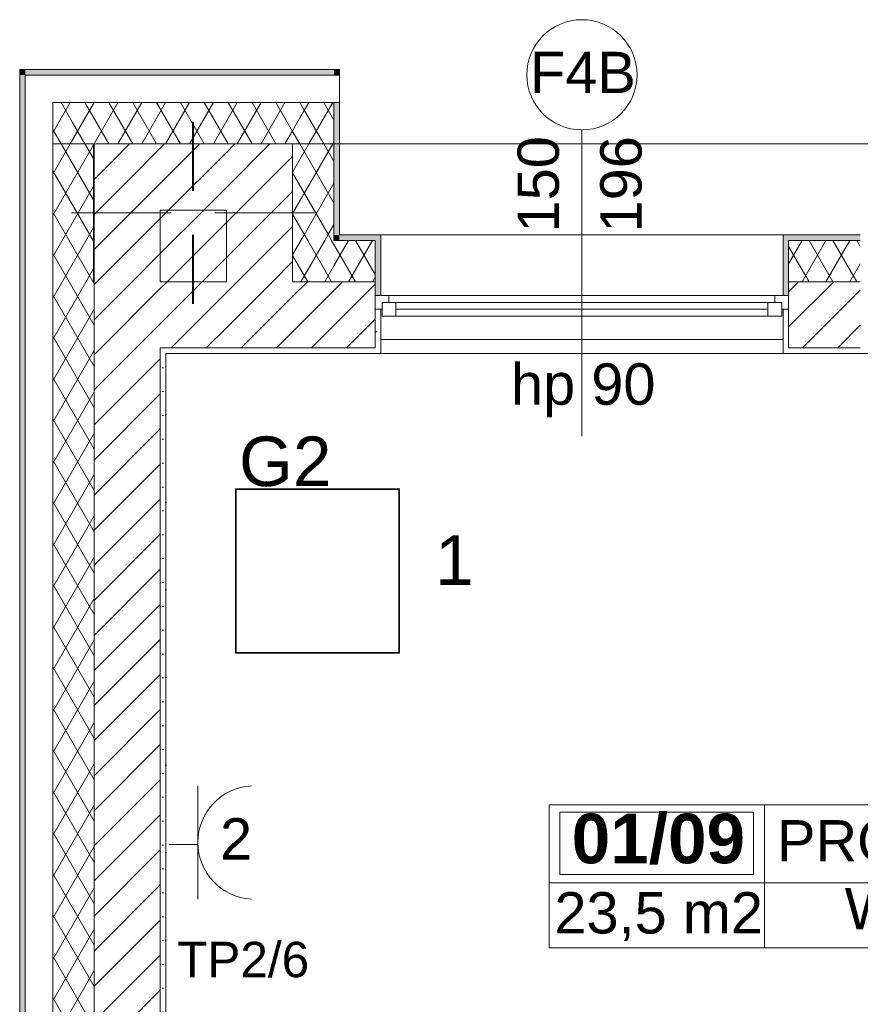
# Model space of a CAD drawing. Header units: millimetres. Extents: x -232602 to -175679, y -119570 to -82350.
# Tile 11 of 36: x -218736 to -215686, y -94368 to -90796. Entities that reach past the tile are written whole.
import ezdxf
from ezdxf.xclip import XClip

# ---------------------------------------------------------------- set-up
doc = ezdxf.new("R2010")
doc.units = ezdxf.units.MM
doc.header["$MEASUREMENT"] = 0
doc.header["$XCLIPFRAME"] = 0
doc.linetypes.add('Kropkowana', pattern=[317.499995, 0, -317.499995])
doc.layers.add('2D - Rysunki i Obrazki', color=7, linetype='Continuous')
for name, color, linetype, lineweight in [('PT_ELE_4_6_DLX_BLD0_LUMKEY_IDX_Nr_pióra__6', 6, 'Continuous', 18), ('PT_ELE_4_6_DLX_BLD0_LUMKEY_IDX_Nr_pióra__7', 7, 'Continuous', 18), ('PT_ELE_4_6_DLX_BLD1_LUM_Nr_pióra__5', 5, 'Continuous', 18), ('PT_ELE_4_6_DLX_BLD1_LUMKEY_IDX_Nr_pióra__3', 3, 'Continuous', 18), ('PT_ELE_4_6_E- Schemat - Szyny L1.L2.L3_Nr_pióra__7', 7, 'Continuous', 18), ('PT_ELE_4_6_Elementy Modelu - Strefy_Nr_pióra__251', 251, 'Continuous', 18), ('PT_ELE_4_6_Elementy Modelu - Strefy_Nr_pióra__254', 254, 'Continuous', 18), ('PT_ELE_4_6_Konstrukcja - Stropy_Nr_pióra__255', 255, 'Continuous', 18), ('PT_ELE_4_6_Konstrukcja - Słupy_Nr_pióra__171', 171, 'Continuous', 18), ('PT_ELE_4_6_Konstrukcja - Słupy_Nr_pióra__27', 27, 'Continuous', 18), ('PT_ELE_4_6_Konstrukcja - Słupy_Nr_pióra__7', 7, 'Continuous', 18), ('PT_ELE_4_6_Konstrukcja - Ściany zew_Nr_pióra__251', 251, 'Continuous', 18), ('PT_ELE_4_6_Konstrukcja - Ściany zew_Nr_pióra__252', 252, 'Continuous', 18), ('PT_ELE_4_6_Konstrukcja - Ściany zew_Nr_pióra__254', 254, 'Continuous', 18), ('PT_ELE_4_6_Konstrukcja - Ściany zew_Nr_pióra__7', 7, 'Continuous', 18), ('PT_ELE_4_6_Oświetlenie_Nr_pióra__6', 6, 'Continuous', 18)]:
    doc.layers.add(name, color=color, linetype=linetype, lineweight=lineweight)
doc.layers.add('PT_ELE_4_6_DLX_BLD1_CONT_Nr_pióra__8', color=7, linetype='Continuous', lineweight=18, true_color=0x969696)
doc.styles.add('STYL_AUTOMATYCZNY_1', font='arial.ttf')
doc.styles.add('STYL_AUTOMATYCZNY_3', font='arial.ttf')
pattern_1 = [(60, (-96416.83, -0.008), (-64.951905, 37.5), []), (120, (-96416.83, -0.008), (64.951905, 37.5), [])]
pattern_2 = [(45, (-96416.83, -0.008), (-63.63961, 63.63961), [])]
pattern_3 = [(0, (-96416.83, -0.008), (0, 86.60254), [0, -50]), (0, (-96391.83, 43.29), (0, 86.60254), [0, -50])]

# ---------------------------------------------------------------- blocks, each defined once
blk = doc.blocks.new('Rysunek_1_6', base_point=(-200661.4, -99449.8))
at = {"layer": 'PT_ELE_4_6_Konstrukcja - Słupy_Nr_pióra__27', "linetype": 'Continuous', "lineweight": 18}
h = blk.add_hatch(dxfattribs=at)
h.set_pattern_fill('BLOCZKI_CERAMICZNE_0006', color=27, style=0, pattern_type=2)
h.set_pattern_definition(pattern_2)
h.paths.add_polyline_path([(-218468.8, -91746.6), (-218466.3, -91746.6), (-218466.3, -91246.6), (-218468.8, -91246.6)])
h = blk.add_hatch(dxfattribs=at)
h.set_pattern_fill('BLOCZKI_CERAMICZNE_0006', color=27, style=0, pattern_type=2)
h.set_pattern_definition(pattern_2)
h.paths.add_polyline_path([(-218468.8, -91246.6), (-218468.8, -91746.6), (-218466.3, -91746.6), (-218466.3, -91246.6)])
h = blk.add_hatch(dxfattribs=at)
h.set_pattern_fill('BLOCZKI_CERAMICZNE_0006', color=27, style=0, pattern_type=2)
h.set_pattern_definition(pattern_2)
h.paths.add_polyline_path([(-217986.3, -91486.6), (-218226.3, -91486.6), (-218226.3, -91746.6), (-217986.3, -91746.6)])
h = blk.add_hatch(dxfattribs=at)
h.set_pattern_fill('BLOCZKI_CERAMICZNE_0006', color=27, style=0, pattern_type=2)
h.set_pattern_definition(pattern_2)
h.paths.add_polyline_path([(-218226.3, -91486.6), (-218226.3, -91746.6), (-217986.3, -91746.6), (-217986.3, -91486.6)])
h = blk.add_hatch(dxfattribs=at)
h.set_pattern_fill('BLOCZKI_CERAMICZNE_0006', color=27, style=0, pattern_type=2)
h.set_pattern_definition(pattern_2)
h.paths.add_polyline_path([(-218226.3, -91486.6), (-218226.3, -91746.6), (-217986.3, -91746.6), (-217986.3, -91486.6)])
at = {"layer": 'PT_ELE_4_6_Konstrukcja - Ściany zew_Nr_pióra__252', "linetype": 'Continuous', "lineweight": 18}
h = blk.add_hatch(dxfattribs=at)
h.set_pattern_fill('IZOLACJA_MIĘKKA_0006', color=252, style=0, pattern_type=2)
h.set_pattern_definition(pattern_1)
h.paths.add_polyline_path([(-218466.3, -91096.6), (-218616.3, -91096.6), (-218466.3, -91246.6)])
h = blk.add_hatch(dxfattribs=at)
h.set_pattern_fill('IZOLACJA_MIĘKKA_0006', color=252, style=0, pattern_type=2)
h.set_pattern_definition(pattern_1)
h.paths.add_polyline_path([(-218616.3, -91246.6), (-218466.3, -91246.6), (-218616.3, -91096.6)])
h = blk.add_hatch(dxfattribs=at)
h.set_pattern_fill('IZOLACJA_MIĘKKA_0006', color=252, style=0, pattern_type=2)
h.set_pattern_definition(pattern_1)
h.paths.add_polyline_path([(-218466.3, -91246.6), (-217795.4, -91246.6), (-217746.3, -91186.2), (-217746.3, -91096.6), (-218466.3, -91096.6)])
h = blk.add_hatch(dxfattribs=at)
h.set_pattern_fill('IZOLACJA_MIĘKKA_0006', color=252, style=0, pattern_type=2)
h.set_pattern_definition(pattern_1)
h.paths.add_polyline_path([(-217673.7, -91096.6), (-217746.3, -91186.2), (-217746.3, -91246.6), (-217596.3, -91246.6), (-217596.3, -91096.6)])
h = blk.add_hatch(dxfattribs=at)
h.set_pattern_fill('IZOLACJA_MIĘKKA_0006', color=252, style=0, pattern_type=2)
h.set_pattern_definition(pattern_1)
h.paths.add_polyline_path([(-217746.3, -91186.2), (-217673.7, -91096.6), (-217746.3, -91096.6)])
h = blk.add_hatch(dxfattribs=at)
h.set_pattern_fill('IZOLACJA_MIĘKKA_0006', color=252, style=0, pattern_type=2)
h.set_pattern_definition(pattern_1)
h.paths.add_polyline_path([(-217746.3, -91246.6), (-217746.3, -91186.2), (-217795.4, -91246.6)])
h = blk.add_hatch(dxfattribs=at)
h.set_pattern_fill('IZOLACJA_MIĘKKA_0006', color=252, style=0, pattern_type=2)
h.set_pattern_definition(pattern_1)
h.paths.add_polyline_path([(-218616.3, -91246.6), (-218616.3, -96376.6), (-218466.3, -96376.6), (-218466.3, -91746.6), (-218468.8, -91746.6), (-218468.8, -91246.6)])
h = blk.add_hatch(dxfattribs=at)
h.set_pattern_fill('BLOCZKI_CERAMICZNE_0006', color=252, style=0, pattern_type=2)
h.set_pattern_definition(pattern_2)
h.paths.add_polyline_path([(-218226.3, -91246.6), (-218466.3, -91246.6), (-218226.3, -91486.6)])
h = blk.add_hatch(dxfattribs=at)
h.set_pattern_fill('BLOCZKI_CERAMICZNE_0006', color=252, style=0, pattern_type=2)
h.set_pattern_definition(pattern_2)
h.paths.add_polyline_path([(-218226.3, -91486.6), (-218466.3, -91246.6), (-218466.3, -91486.6)])
h = blk.add_hatch(dxfattribs=at)
h.set_pattern_fill('BLOCZKI_CERAMICZNE_0006', color=252, style=0, pattern_type=2)
h.set_pattern_definition(pattern_2)
h.paths.add_polyline_path([(-218226.3, -91486.6), (-217990.1, -91486.6), (-217986.3, -91482), (-217986.3, -91246.6), (-218226.3, -91246.6)])
h = blk.add_hatch(dxfattribs=at)
h.set_pattern_fill('BLOCZKI_CERAMICZNE_0006', color=252, style=0, pattern_type=2)
h.set_pattern_definition(pattern_2)
h.paths.add_polyline_path([(-217795.4, -91246.6), (-217986.3, -91482), (-217986.3, -91486.6), (-217746.3, -91486.6), (-217746.3, -91246.6)])
h = blk.add_hatch(dxfattribs=at)
h.set_pattern_fill('BLOCZKI_CERAMICZNE_0006', color=252, style=0, pattern_type=2)
h.set_pattern_definition(pattern_2)
h.paths.add_polyline_path([(-217986.3, -91482), (-217795.4, -91246.6), (-217986.3, -91246.6)])
h = blk.add_hatch(dxfattribs=at)
h.set_pattern_fill('IZOLACJA_MIĘKKA_0006', color=252, style=0, pattern_type=2)
h.set_pattern_definition(pattern_1)
h.paths.add_polyline_path([(-217746.3, -91246.6), (-217746.3, -91576.6), (-217596.3, -91576.6), (-217596.3, -91246.6)])
h = blk.add_hatch(dxfattribs=at)
h.set_pattern_fill('BLOCZKI_CERAMICZNE_0006', color=252, style=0, pattern_type=2)
h.set_pattern_definition(pattern_2)
h.paths.add_polyline_path([(-218226.3, -91746.6), (-218226.3, -91486.6), (-218466.3, -91486.6), (-218466.3, -91746.6)])
h = blk.add_hatch(dxfattribs=at)
h.set_pattern_fill('BLOCZKI_CERAMICZNE_0006', color=252, style=0, pattern_type=2)
h.set_pattern_definition(pattern_2)
h.paths.add_polyline_path([(-217986.3, -91486.6), (-217986.3, -91482), (-217990.1, -91486.6)])
h = blk.add_hatch(dxfattribs=at)
h.set_pattern_fill('BLOCZKI_CERAMICZNE_0006', color=252, style=0, pattern_type=2)
h.set_pattern_definition(pattern_2)
h.paths.add_polyline_path([(-217986.3, -91486.6), (-217986.3, -91576.6), (-217746.3, -91576.6), (-217746.3, -91486.6)])
h = blk.add_hatch(dxfattribs=at)
h.set_pattern_fill('BLOCZKI_CERAMICZNE_0006', color=252, style=0, pattern_type=2)
h.set_pattern_definition(pattern_2)
h.paths.add_polyline_path([(-217986.3, -91596.6), (-217746.3, -91596.6), (-217746.3, -91576.6), (-217986.3, -91576.6)])
h = blk.add_hatch(dxfattribs=at)
h.set_pattern_fill('BLOCZKI_CERAMICZNE_0006', color=252, style=0, pattern_type=2)
h.set_pattern_definition(pattern_2)
h.paths.add_polyline_path([(-217986.3, -91746.6), (-217746.3, -91746.6), (-217746.3, -91596.6), (-217986.3, -91596.6)])
h = blk.add_hatch(dxfattribs=at)
h.set_pattern_fill('IZOLACJA_MIĘKKA_0006', color=252, style=0, pattern_type=2)
h.set_pattern_definition(pattern_1)
h.paths.add_polyline_path([(-217746.3, -91596.6), (-217596.3, -91596.6), (-217596.3, -91576.6), (-217746.3, -91576.6)])
h = blk.add_hatch(dxfattribs=at)
h.set_pattern_fill('IZOLACJA_MIĘKKA_0006', color=252, style=0, pattern_type=2)
h.set_pattern_definition(pattern_1)
h.paths.add_polyline_path([(-217746.3, -91746.6), (-217596.3, -91746.6), (-217596.3, -91596.6), (-217746.3, -91596.6)])
h = blk.add_hatch(dxfattribs=at)
h.set_pattern_fill('IZOLACJA_MIĘKKA_0006', color=252, style=0, pattern_type=2)
h.set_pattern_definition(pattern_1)
h.paths.add_polyline_path([(-217596.3, -91746.6), (-217446.4, -91746.6), (-217446.4, -91596.6), (-217596.3, -91596.6)])
h = blk.add_hatch(dxfattribs=at)
h.set_pattern_fill('IZOLACJA_MIĘKKA_0006', color=252, style=0, pattern_type=2)
h.set_pattern_definition(pattern_1)
h.paths.add_polyline_path([(-215686.4, -91596.6), (-215946.4, -91596.6), (-215946.4, -91746.6), (-215686.4, -91746.6)])
h = blk.add_hatch(dxfattribs=at)
h.set_pattern_fill('BLOCZKI_CERAMICZNE_0006', color=252, style=0, pattern_type=2)
h.set_pattern_definition(pattern_2)
h.paths.add_polyline_path([(-218226.3, -91986.6), (-218226.3, -91746.6), (-218466.3, -91746.6), (-218466.3, -91986.6)])
h = blk.add_hatch(dxfattribs=at)
h.set_pattern_fill('BLOCZKI_CERAMICZNE_0006', color=252, style=0, pattern_type=2)
h.set_pattern_definition(pattern_2)
h.paths.add_polyline_path([(-218206.3, -91986.6), (-218206.3, -91746.6), (-218226.3, -91746.6), (-218226.3, -91986.6)])
h = blk.add_hatch(dxfattribs=at)
h.set_pattern_fill('BLOCZKI_CERAMICZNE_0006', color=252, style=0, pattern_type=2)
h.set_pattern_definition(pattern_2)
h.paths.add_polyline_path([(-217986.3, -91746.6), (-218206.3, -91746.6), (-218206.3, -91986.6), (-217986.3, -91986.6)])
h = blk.add_hatch(dxfattribs=at)
h.set_pattern_fill('BLOCZKI_CERAMICZNE_0006', color=252, style=0, pattern_type=2)
h.set_pattern_definition(pattern_2)
h.paths.add_polyline_path([(-217986.3, -91986.6), (-217746.3, -91986.6), (-217746.3, -91746.6), (-217986.3, -91746.6)])
h = blk.add_hatch(dxfattribs=at)
h.set_pattern_fill('BLOCZKI_CERAMICZNE_0006', color=252, style=0, pattern_type=2)
h.set_pattern_definition(pattern_2)
h.paths.add_polyline_path([(-217746.3, -91986.6), (-217446.4, -91986.6), (-217446.4, -91746.6), (-217746.3, -91746.6)])
h = blk.add_hatch(dxfattribs=at)
h.set_pattern_fill('BLOCZKI_CERAMICZNE_0006', color=252, style=0, pattern_type=2)
h.set_pattern_definition(pattern_2)
h.paths.add_polyline_path([(-215946.4, -91746.6), (-215946.4, -91986.6), (-215686.4, -91986.6), (-215686.4, -91746.6)])
h = blk.add_hatch(dxfattribs=at)
h.set_pattern_fill('TYNK_0006', color=252, style=0, pattern_type=2)
h.set_pattern_definition(pattern_3)
h.paths.add_polyline_path([(-217446.4, -91846.6), (-217446.4, -92006.6), (-217426.4, -92006.6), (-217426.4, -91846.6)])
h = blk.add_hatch(dxfattribs=at)
h.set_pattern_fill('TYNK_0006', color=252, style=0, pattern_type=2)
h.set_pattern_definition(pattern_3)
h.paths.add_polyline_path([(-215966.4, -91846.6), (-215966.4, -92006.6), (-215946.4, -92006.6), (-215946.4, -91846.6)])
h = blk.add_hatch(dxfattribs=at)
h.set_pattern_fill('BLOCZKI_CERAMICZNE_0006', color=252, style=0, pattern_type=2)
h.set_pattern_definition(pattern_2)
h.paths.add_polyline_path([(-218226.3, -96006.6), (-218226.3, -91986.6), (-218466.3, -91986.6), (-218466.3, -96006.6)])
h = blk.add_hatch(dxfattribs=at)
h.set_pattern_fill('TYNK_0006', color=252, style=0, pattern_type=2)
h.set_pattern_definition(pattern_3)
h.paths.add_polyline_path([(-218206.3, -92006.6), (-218206.3, -91986.6), (-218226.3, -91986.6), (-218226.3, -92006.6)])
h = blk.add_hatch(dxfattribs=at)
h.set_pattern_fill('TYNK_0006', color=252, style=0, pattern_type=2)
h.set_pattern_definition(pattern_3)
h.paths.add_polyline_path([(-218206.3, -91986.6), (-218206.3, -92006.6), (-217446.4, -92006.6), (-217446.4, -91986.6)])
h = blk.add_hatch(dxfattribs=at)
h.set_pattern_fill('TYNK_0006', color=252, style=0, pattern_type=2)
h.set_pattern_definition(pattern_3)
h.paths.add_polyline_path([(-215946.4, -91986.6), (-215946.4, -92006.6), (-215686.4, -92006.6), (-215686.4, -91986.6)])
h = blk.add_hatch(dxfattribs=at)
h.set_pattern_fill('TYNK_0006', color=252, style=0, pattern_type=2)
h.set_pattern_definition(pattern_3)
h.paths.add_polyline_path([(-218206.3, -95986.6), (-218206.3, -92006.6), (-218226.3, -92006.6), (-218226.3, -95986.6)])
at = {"layer": 'PT_ELE_4_6_Konstrukcja - Ściany zew_Nr_pióra__254', "linetype": 'Continuous', "lineweight": 18}
for points in [[(-218716.3, -90976.6), (-218736.3, -90976.6), (-218716.3, -90996.6)], [(-218736.3, -90996.6), (-218716.3, -90996.6), (-218736.3, -90976.6)], [(-218716.3, -90996.6), (-217596.3, -90996.6), (-217596.3, -90976.6), (-218716.3, -90976.6)], [(-217576.3, -90976.6), (-217596.3, -90976.6), (-217596.3, -90996.6), (-217592.6, -90996.6)], [(-217592.6, -90996.6), (-217576.3, -90996.6), (-217576.3, -90976.6)], [(-218736.3, -96376.6), (-218716.3, -96376.6), (-218716.3, -90996.6), (-218736.3, -90996.6)], [(-217596.3, -91096.6), (-217596.3, -91576.6), (-217576.3, -91576.6), (-217576.3, -91096.6)], [(-217596.3, -91596.6), (-217576.3, -91596.6), (-217576.3, -91576.6), (-217596.3, -91576.6)], [(-217576.3, -91576.6), (-217576.3, -91596.6), (-217446.4, -91596.6), (-217446.4, -91576.6)], [(-217446.4, -91576.6), (-217446.4, -91796.6), (-217426.4, -91796.6), (-217426.4, -91576.6)], [(-215966.4, -91576.6), (-215966.4, -91796.6), (-215946.4, -91796.6), (-215946.4, -91576.6)], [(-215686.4, -91576.6), (-215946.4, -91576.6), (-215946.4, -91596.6), (-215686.4, -91596.6)]]:
    blk.add_hatch(color=254, dxfattribs=at).paths.add_polyline_path(points)
at = {"layer": 'PT_ELE_4_6_DLX_BLD1_CONT_Nr_pióra__8', "color": 252, "linetype": 'Continuous', "lineweight": 18, "true_color": 0x969696, "flags": 128}
for points in [[(-192126.3, -91246.6), (-218616.3, -91246.6)], [(-218616.3, -91246.6), (-218616.3, -103736.6)], [(-212306.3, -92006.6), (-218206.3, -92006.6)], [(-218206.3, -92006.6), (-218206.3, -95986.6)]]:
    blk.add_lwpolyline(points, dxfattribs=at)
at = {"layer": 'PT_ELE_4_6_DLX_BLD1_LUM_Nr_pióra__5', "color": 5, "linetype": 'Continuous', "lineweight": 18, "flags": 128}
for points in [[(-217953.8, -93094.1), (-217953.8, -92498.1)], [(-217953.8, -92498.1), (-217953.8, -93094.1)], [(-217953.8, -92498.1), (-217357.8, -92498.1)], [(-217357.8, -92498.1), (-217953.8, -92498.1)], [(-217357.8, -92498.1), (-217953.8, -92498.1)], [(-217953.8, -92498.1), (-217953.8, -93094.1)], [(-217953.8, -93094.1), (-217953.8, -92498.1)], [(-217953.8, -92498.1), (-217357.8, -92498.1)], [(-217360.3, -92500.6), (-217951.3, -92500.6)], [(-217951.3, -92500.6), (-217951.3, -93091.6)], [(-217951.3, -92500.6), (-217360.3, -92500.6)], [(-217951.3, -93091.6), (-217951.3, -92500.6)], [(-217360.3, -93091.6), (-217360.3, -92500.6)], [(-217360.3, -92500.6), (-217360.3, -93091.6)], [(-217357.8, -92498.1), (-217357.8, -93094.1)], [(-217357.8, -93094.1), (-217357.8, -92498.1)], [(-217357.8, -93094.1), (-217357.8, -92498.1)], [(-217357.8, -92498.1), (-217357.8, -93094.1)], [(-217357.8, -93094.1), (-217953.8, -93094.1)], [(-217953.8, -93094.1), (-217357.8, -93094.1)], [(-217953.8, -93094.1), (-217357.8, -93094.1)], [(-217357.8, -93094.1), (-217953.8, -93094.1)], [(-217951.3, -93091.6), (-217360.3, -93091.6)], [(-217360.3, -93091.6), (-217951.3, -93091.6)]]:
    blk.add_lwpolyline(points, dxfattribs=at)
at = {"layer": 'PT_ELE_4_6_Elementy Modelu - Strefy_Nr_pióra__251', "color": 251, "linetype": 'Continuous', "lineweight": 18}
for p, q in [((-216815, -93645), (-214114.4, -93645)), ((-216815, -94163.6), (-216815, -93645)), ((-216776, -93670.9), (-216073.6, -93670.9)), ((-216776, -93897.2), (-216776, -93670.9)), ((-216073.6, -93670.9), (-216073.6, -93897.2)), ((-216034.5, -93645), (-216034.5, -94163.6)), ((-216073.6, -93897.2), (-216776, -93897.2)), ((-216815, -93927.9), (-214114.4, -93927.9)), ((-214114.4, -94163.6), (-216815, -94163.6))]:
    blk.add_line(p, q, dxfattribs=at)
at = {"layer": 'PT_ELE_4_6_Elementy Modelu - Strefy_Nr_pióra__254', "color": 254, "linetype": 'Continuous', "lineweight": 18, "flags": 128}
blk.add_lwpolyline([(-218206.3, -92970.4), (-218206.3, -95986.6), (-212306.3, -95986.6), (-212306.3, -92006.6), (-218206.3, -92006.6)], close=True, dxfattribs=at)
at = {"layer": 'PT_ELE_4_6_Konstrukcja - Stropy_Nr_pióra__255', "color": 255, "linetype": 'Kropkowana', "lineweight": 18, "flags": 128}
blk.add_lwpolyline([(-192386.3, -92006.6), (-218206.3, -92006.6), (-218206.3, -102826.6), (-208326.3, -102826.6), (-208326.3, -100086.6), (-203885.8, -100086.6), (-203885.8, -102826.6), (-192386.3, -102826.6)], close=True, dxfattribs=at)
at = {"layer": 'PT_ELE_4_6_Konstrukcja - Słupy_Nr_pióra__171', "color": 171, "linetype": 'Continuous', "lineweight": 18}
for p, q in [((-218108.8, -91416.6), (-218108.8, -91166.6)), ((-218108.8, -91416.6), (-218108.8, -91166.6)), ((-218106.3, -91416.6), (-218106.3, -91166.6)), ((-218188.8, -91496.6), (-218548.8, -91496.6)), ((-218188.8, -91496.6), (-218548.8, -91496.6)), ((-218186.3, -91496.6), (-218546.3, -91496.6)), ((-218108.8, -91496.6), (-218108.8, -91496.6)), ((-218108.8, -91496.6), (-218108.8, -91496.6)), ((-218106.3, -91496.6), (-218106.3, -91496.6)), ((-218028.8, -91496.6), (-217668.8, -91496.6)), ((-218028.8, -91496.6), (-217668.8, -91496.6)), ((-218026.3, -91496.6), (-217666.3, -91496.6)), ((-218108.8, -91576.6), (-218108.8, -91826.6)), ((-218108.8, -91576.6), (-218108.8, -91826.6)), ((-218106.3, -91576.6), (-218106.3, -91826.6))]:
    blk.add_line(p, q, dxfattribs=at)
at = {"layer": 'PT_ELE_4_6_Konstrukcja - Słupy_Nr_pióra__7', "color": 7, "linetype": 'Continuous', "lineweight": 18, "flags": 128}
blk.add_lwpolyline([(-218466.3, -91246.6), (-218468.8, -91246.6), (-218468.8, -91746.6), (-218466.3, -91746.6)], dxfattribs=at)
blk.add_lwpolyline([(-218466.3, -91246.6), (-218468.8, -91246.6), (-218468.8, -91746.6), (-218466.3, -91746.6)], dxfattribs=at)
at = {"layer": 'PT_ELE_4_6_Konstrukcja - Ściany zew_Nr_pióra__251', "color": 251, "linetype": 'Continuous', "lineweight": 18}
blk.add_line((-216696.4, -91195.8), (-216696.4, -92306.6), dxfattribs=at)
at = {"layer": 'PT_ELE_4_6_Konstrukcja - Ściany zew_Nr_pióra__251', "color": 251, "linetype": 'Continuous', "lineweight": 18, "flags": 128}
blk.add_lwpolyline([(-216496.4, -90995.8, 1), (-216896.4, -90995.8, 1)], format="xyb", close=True, dxfattribs=at)
at = {"layer": 'PT_ELE_4_6_Konstrukcja - Ściany zew_Nr_pióra__7', "color": 7, "linetype": 'Continuous', "lineweight": 18}
for p, q in [((-218616.3, -90996.6), (-218716.3, -90996.6)), ((-218716.3, -90996.6), (-218716.3, -91096.6)), ((-218616.3, -90996.6), (-218716.3, -90996.6)), ((-217592.6, -90996.6), (-218616.3, -90996.6)), ((-217592.6, -90996.6), (-217576.3, -90996.6)), ((-218716.3, -91096.6), (-218716.3, -96376.6)), ((-218466.3, -91096.6), (-218616.3, -91096.6)), ((-218616.3, -91096.6), (-218616.3, -91246.6)), ((-218466.3, -91096.6), (-218616.3, -91096.6)), ((-217746.3, -91096.6), (-218466.3, -91096.6)), ((-217673.7, -91096.6), (-217746.3, -91096.6)), ((-217673.7, -91096.6), (-217596.3, -91096.6)), ((-217596.3, -91096.6), (-217576.3, -91096.6)), ((-217596.3, -91246.6), (-217596.3, -91096.6)), ((-217596.3, -91096.6), (-217576.3, -91096.6)), ((-217596.3, -91246.6), (-217596.3, -91096.6)), ((-218616.3, -91246.6), (-218616.3, -96376.6)), ((-218226.3, -91246.6), (-218466.3, -91246.6)), ((-218466.3, -91246.6), (-218466.3, -91486.6)), ((-218226.3, -91246.6), (-218466.3, -91246.6)), ((-217986.3, -91246.6), (-218226.3, -91246.6)), ((-217795.4, -91246.6), (-217986.3, -91246.6)), ((-217746.3, -91246.6), (-217795.4, -91246.6)), ((-217746.3, -91486.6), (-217746.3, -91246.6)), ((-217746.3, -91486.6), (-217746.3, -91246.6)), ((-217596.3, -91576.6), (-217596.3, -91246.6)), ((-218466.3, -91486.6), (-218466.3, -91746.6)), ((-218206.3, -91486.6), (-218226.3, -91486.6)), ((-218226.3, -91596.6), (-218226.3, -91486.6)), ((-218206.3, -91486.6), (-218226.3, -91486.6)), ((-218206.3, -91486.6), (-217990.1, -91486.6)), ((-217986.3, -91486.6), (-217990.1, -91486.6)), ((-217986.3, -91506.6), (-217986.3, -91486.6)), ((-217986.3, -91506.6), (-217986.3, -91486.6)), ((-217746.3, -91576.6), (-217746.3, -91486.6)), ((-217986.3, -91506.6), (-217986.3, -91576.6)), ((-218226.3, -91596.6), (-218226.3, -91746.6)), ((-218226.3, -91596.6), (-218226.3, -91746.6)), ((-217986.3, -91576.6), (-217986.3, -91596.6)), ((-217986.3, -91576.6), (-217986.3, -91596.6)), ((-217986.3, -91596.6), (-217986.3, -91746.6)), ((-217986.3, -91596.6), (-217986.3, -91746.6)), ((-217746.3, -91596.6), (-217746.3, -91576.6)), ((-217746.3, -91746.6), (-217746.3, -91596.6)), ((-217746.3, -91746.6), (-217746.3, -91596.6)), ((-217596.3, -91596.6), (-217596.3, -91576.6)), ((-217596.3, -91596.6), (-217596.3, -91576.6)), ((-217446.4, -91596.6), (-217596.3, -91596.6)), ((-217446.4, -91576.6), (-217426.4, -91576.6)), ((-217446.4, -91576.6), (-217426.4, -91576.6)), ((-217446.4, -91596.6), (-217446.4, -91796.6)), ((-217426.4, -91796.6), (-217426.4, -91576.6)), ((-217426.4, -91576.6), (-215966.4, -91576.6)), ((-217426.4, -91796.6), (-217426.4, -91576.6)), ((-215966.4, -91796.6), (-215966.4, -91576.6)), ((-215946.4, -91576.6), (-215966.4, -91576.6)), ((-215946.4, -91576.6), (-215966.4, -91576.6)), ((-215966.4, -91796.6), (-215966.4, -91576.6)), ((-215686.4, -91596.6), (-215946.4, -91596.6)), ((-215946.4, -91596.6), (-215946.4, -91796.6)), ((-218466.3, -91746.6), (-218466.3, -91986.6)), ((-218206.3, -91746.6), (-218226.3, -91746.6)), ((-217986.3, -91746.6), (-218206.3, -91746.6)), ((-217446.4, -91746.6), (-217746.3, -91746.6)), ((-215686.4, -91746.6), (-215946.4, -91746.6)), ((-217446.4, -91796.6), (-217426.4, -91796.6)), ((-217446.4, -91796.6), (-217446.4, -91846.6)), ((-217396.4, -91796.6), (-217446.4, -91796.6)), ((-217446.4, -91796.6), (-217446.4, -91846.6)), ((-217446.4, -91796.6), (-217446.4, -91846.6)), ((-217396.4, -91821.6), (-217396.4, -91796.6)), ((-215996.4, -91796.6), (-217396.4, -91796.6)), ((-215946.4, -91796.6), (-215996.4, -91796.6)), ((-215996.4, -91796.6), (-215996.4, -91821.6)), ((-215946.4, -91796.6), (-215966.4, -91796.6)), ((-215946.4, -91796.6), (-215946.4, -91846.6)), ((-215946.4, -91796.6), (-215946.4, -91846.6)), ((-215946.4, -91796.6), (-215946.4, -91846.6)), ((-217446.4, -91846.6), (-217426.4, -91846.6)), ((-217446.4, -91986.6), (-217446.4, -91846.6)), ((-217446.4, -91846.6), (-217421.4, -91846.6)), ((-217426.4, -91846.6), (-217426.4, -92006.6)), ((-217426.4, -91846.6), (-217426.4, -92006.6)), ((-217421.4, -91846.6), (-217421.4, -91821.6)), ((-217421.4, -91821.6), (-217396.4, -91821.6)), ((-217371.4, -91821.6), (-217421.4, -91821.6)), ((-217421.4, -91821.6), (-217421.4, -91871.6)), ((-217371.4, -91871.6), (-217371.4, -91821.6)), ((-216021.4, -91821.6), (-217371.4, -91821.6)), ((-217371.4, -91846.6), (-216021.4, -91846.6)), ((-215971.4, -91821.6), (-216021.4, -91821.6)), ((-216021.4, -91821.6), (-216021.4, -91871.6)), ((-215996.4, -91821.6), (-215971.4, -91821.6)), ((-215971.4, -91821.6), (-215971.4, -91846.6)), ((-215971.4, -91871.6), (-215971.4, -91821.6)), ((-215971.4, -91846.6), (-215946.4, -91846.6)), ((-215966.4, -91846.6), (-215966.4, -92006.6)), ((-215946.4, -91846.6), (-215966.4, -91846.6)), ((-215966.4, -91846.6), (-215966.4, -92006.6)), ((-215946.4, -91986.6), (-215946.4, -91846.6)), ((-217421.4, -91871.6), (-217371.4, -91871.6)), ((-217371.4, -91871.6), (-216021.4, -91871.6)), ((-217371.4, -91871.6), (-216021.4, -91871.6)), ((-216021.4, -91871.6), (-215971.4, -91871.6)), ((-217426.4, -91956.6), (-215966.4, -91956.6)), ((-218466.3, -91986.6), (-218466.3, -96006.6)), ((-218226.3, -91986.6), (-218206.3, -91986.6)), ((-218226.3, -96006.6), (-218226.3, -91986.6)), ((-218226.3, -91986.6), (-218206.3, -91986.6)), ((-218206.3, -91986.6), (-217986.3, -91986.6)), ((-217986.3, -91986.6), (-217746.3, -91986.6)), ((-217746.3, -91986.6), (-217446.4, -91986.6)), ((-215946.4, -91986.6), (-215686.4, -91986.6)), ((-217446.4, -92006.6), (-217426.4, -92006.6)), ((-217446.4, -92006.6), (-217426.4, -92006.6)), ((-215946.4, -92006.6), (-215966.4, -92006.6)), ((-215946.4, -92006.6), (-215966.4, -92006.6))]:
    blk.add_line(p, q, dxfattribs=at)
at = {"layer": 'PT_ELE_4_6_Konstrukcja - Ściany zew_Nr_pióra__7', "color": 7, "linetype": 'Continuous', "lineweight": 18, "flags": 128}
for points in [[(-218736.3, -90976.6), (-218716.3, -90976.6)], [(-218736.3, -90976.6), (-218736.3, -96376.6)], [(-217576.3, -90976.6), (-218716.3, -90976.6)], [(-217576.3, -90976.6), (-217576.3, -90996.6)], [(-217576.3, -90996.6), (-217576.3, -91096.6)], [(-217576.3, -91576.6), (-217576.3, -91096.6)], [(-217446.4, -91576.6), (-217576.3, -91576.6)], [(-215686.4, -91576.6), (-215946.4, -91576.6)], [(-218206.3, -95986.6), (-218206.3, -92006.6)], [(-218206.3, -92006.6), (-217446.4, -92006.6)], [(-215946.4, -92006.6), (-215686.4, -92006.6)]]:
    blk.add_lwpolyline(points, dxfattribs=at)
at = {"layer": 'PT_ELE_4_6_Oświetlenie_Nr_pióra__6', "color": 6, "linetype": 'Continuous', "lineweight": 18}
for p, q in [((-218089.7, -93575.3), (-218089.7, -93986.6)), ((-218089.7, -93788.6), (-218194.9, -93788.6))]:
    blk.add_line(p, q, dxfattribs=at)
blk.add_arc((-217883.7, -93781), 206, 93.376, 266.624, dxfattribs=at)
at = {"layer": 'PT_ELE_4_6_DLX_BLD0_LUMKEY_IDX_Nr_pióra__6', "color": 6, "linetype": 'Continuous', "lineweight": 18, "insert": (-218009.5, -93843), "char_height": 150, "attachment_point": 7, "style": 'STYL_AUTOMATYCZNY_1'}
blk.add_mtext('\\A1;{\\pql;\\fArial|b0|i0|c238|p0;\\W1.000000;2}', dxfattribs=at)
at = {"layer": 'PT_ELE_4_6_DLX_BLD0_LUMKEY_IDX_Nr_pióra__7', "color": 7, "linetype": 'Continuous', "lineweight": 18, "insert": (-217229.2, -92846.4), "char_height": 180, "attachment_point": 7, "style": 'STYL_AUTOMATYCZNY_1'}
blk.add_mtext('\\A1;{\\pql;\\fArial|b0|i0|c238|p0;\\W1.000000;1}', dxfattribs=at)
at = {"layer": 'PT_ELE_4_6_DLX_BLD1_LUMKEY_IDX_Nr_pióra__3', "color": 3, "linetype": 'Continuous', "lineweight": 18, "insert": (-217940.5, -92490.8), "char_height": 180, "attachment_point": 7, "style": 'STYL_AUTOMATYCZNY_1'}
blk.add_mtext('\\A1;{\\pql;\\fArial|b0|i0|c238|p0;\\W1.000000;G2}', dxfattribs=at)
at = {"layer": 'PT_ELE_4_6_E- Schemat - Szyny L1.L2.L3_Nr_pióra__7', "color": 7, "linetype": 'Continuous', "lineweight": 18, "insert": (-218165.1, -94271.8), "char_height": 128.571, "attachment_point": 7, "style": 'STYL_AUTOMATYCZNY_1'}
blk.add_mtext('\\A1;{\\pql;\\fArial|b0|i0|c238|p0;\\W1.000000;TP2/6}', dxfattribs=at)
at = {"layer": 'PT_ELE_4_6_Elementy Modelu - Strefy_Nr_pióra__251', "color": 251, "linetype": 'Continuous', "lineweight": 18, "attachment_point": 4}
for s, insert, char_height, style in [('\\A1;{\\pql;\\fArial|b1|i0|c238|p0;\\W1.000000;01/09}', (-216733.6, -93769.4), 180, 'STYL_AUTOMATYCZNY_3'), ('\\A1;{\\pql;\\fArial|b0|i0|c238|p0;\\W1.000000;PROK.REJONOWY}', (-215988.8, -93776.1), 150, 'STYL_AUTOMATYCZNY_1'), ('\\A1;{\\pql;\\fArial|b0|i0|c238|p0;\\W1.000000;WYKŁADZINA}', (-215743.1, -94021.1), 150, 'STYL_AUTOMATYCZNY_1'), ('\\A1;{\\pql;\\fArial|b0|i0|c238|p0;\\W1.000000;23,5 m2}', (-216796.4, -94050.2), 150, 'STYL_AUTOMATYCZNY_1')]:
    blk.add_mtext(s, dxfattribs=dict(at, insert=insert, char_height=char_height, style=style))
at = {"layer": 'PT_ELE_4_6_Konstrukcja - Ściany zew_Nr_pióra__7', "color": 7, "linetype": 'Continuous', "lineweight": 18, "char_height": 150, "attachment_point": 7, "style": 'STYL_AUTOMATYCZNY_1'}
for s, insert in [('\\A1;{\\pql;\\pt0;\\fArial|b0|i0|c238|p0;\\W1.000000;F4B}', (-216885, -91062.2)), ('\\A1;{\\pql;\\pt0;\\fArial|b0|i0|c238|p0;\\W1.000000;hp 90}', (-216953.8, -92238))]:
    blk.add_mtext(s, dxfattribs=dict(at, insert=insert))
at = {"layer": 'PT_ELE_4_6_Konstrukcja - Ściany zew_Nr_pióra__7', "color": 7, "linetype": 'Continuous', "lineweight": 18, "char_height": 150, "attachment_point": 7, "rotation": 90, "style": 'STYL_AUTOMATYCZNY_1'}
for s, insert in [('\\A1;{\\pql;\\pt0;\\fArial|b0|i0|c238|p0;\\W1.000000;150}', (-216777.8, -91567.8)), ('\\A1;{\\pql;\\pt0;\\fArial|b0|i0|c238|p0;\\W1.000000;196}', (-216477.8, -91567.8))]:
    blk.add_mtext(s, dxfattribs=dict(at, insert=insert))

msp = doc.modelspace()

# ---------------------------------------------------------------- block references
at = {"layer": '2D - Rysunki i Obrazki', "color": 253, "linetype": 'Continuous', "lineweight": 18, "true_color": 0xaaaaaa}
ref = msp.add_blockref('Rysunek_1_6', (-200661.4, -99449.8), dxfattribs=at)
XClip(ref).set_block_clipping_path([(-225643.694101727, -116549.9316383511), (-175679.1071871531, -82349.5969288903)])

doc.saveas('drawing.dxf')
